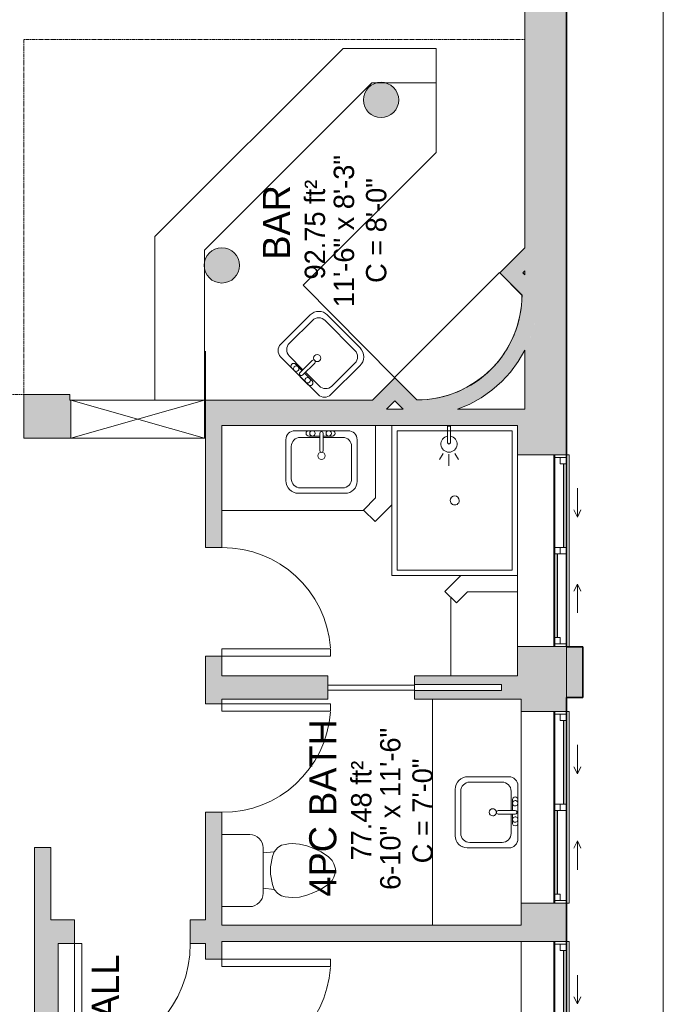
# Model space of a CAD drawing. Header units: inches. Extents: x -268 to 77, y -113 to 756.
# Tile 4 of 5: x -101 to 77, y 165 to 437. Entities that reach past the tile are written whole.
import ezdxf

# ---------------------------------------------------------------- set-up
doc = ezdxf.new("R2010")
doc.units = ezdxf.units.IN
doc.header["$MEASUREMENT"] = 0
doc.linetypes.add('Dash', pattern=[0.23622, 0.11811, -0.11811])
for name, color, linetype, lineweight in [('A-AREA', 32, 'Continuous', 9), ('A-AREA-IDEN', 2, 'Continuous', 9), ('A-COLS', 52, 'Continuous', 9), ('A-DETL', 90, 'Continuous', 9), ('A-DOOR', 31, 'Continuous', 9), ('A-EXTEERIOR SPACES', 90, 'Continuous', 9), ('A-FLOR-LEVL', 51, 'Continuous', 9), ('A-GENM', 13, 'Continuous', 9), ('A-GENM-HDLN', 13, 'Dash', 9), ('A-GLAZ', 151, 'Continuous', 9), ('A-OBJECTS', 90, 'Continuous', 9), ('A-WALL', 90, 'Continuous', 9), ('A-WALL-PATT', 111, 'Continuous', 9), ('P-SANR-FIXT', 6, 'Continuous', 9)]:
    doc.layers.add(name, color=color, linetype=linetype, lineweight=lineweight)
doc.styles.add('Inter_1', font='txt', dxfattribs={"height": 5.625})
doc.styles.add('Inter_B', font='txt', dxfattribs={"height": 7.5})

# ---------------------------------------------------------------- blocks, each defined once
blk = doc.blocks.new('Planitar-Sliding-Double - Default 1-4388548-Lower Floor')
at = {"layer": 'A-GLAZ'}
for p, q in [((-26.5, 3.35), (-26.5, 7.35)), ((-26.5, 7.35), (26.5, 7.35)), ((26.5, 3.35), (26.5, 7.35)), ((26.5, 3.35), (-26.5, 3.35)), ((-26.5, 3.35), (-26.5, -6.9)), ((26.5, 3.35), (-26.5, 3.35)), ((26.5, -6.9), (26.5, 3.35)), ((-26.5, -6.9), (26.5, -6.9))]:
    blk.add_line(p, q, dxfattribs=at)
blk = doc.blocks.new('Plan-Double-Sliding - Default 1-4388551-Lower Floor')
at = {"layer": 'A-GLAZ'}
for p, q in [((-9.25, 3.34375), (-17.25, 3.34375)), ((-9.25, 3.34375), (-11.25, 4.34375)), ((-9.25, 3.34375), (-11.25, 2.34375)), ((9.25, 3.34375), (11.25, 4.34375)), ((9.25, 3.34375), (11.25, 2.34375)), ((9.25, 3.34375), (17.25, 3.34375)), ((26.5, 0.34375), (-26.5, 0.34375)), ((-24, 0.34375), (-0.875, 0.34375)), ((0.875, 0.34375), (25.75, 0.34375)), ((-25.75, -3.15625), (-0.875, -3.15625)), ((0.875, -3.15625), (24, -3.15625)), ((-26.5, -13.15625), (26.5, -13.15625))]:
    blk.add_line(p, q, dxfattribs=at)
at = {"layer": 'A-GLAZ', "lineweight": 18}
for p, q in [((-26.5, 0.34375), (-26.5, -13.15625)), ((-26.5, 0.34375), (-24, 0.34375)), ((-25.75, 0.34375), (-25.75, -3.15625)), ((-24, 0.34375), (-24, -1.40625)), ((-0.875, -3.15625), (-0.875, 0.34375)), ((-0.875, 0.34375), (0.875, 0.34375)), ((0.875, 0.34375), (0.875, -3.15625)), ((25.75, 0.34375), (26.5, 0.34375)), ((25.75, 0.34375), (25.75, -3.15625)), ((26.5, -13.15625), (26.5, 0.34375)), ((-24, -1.40625), (-25.75, -1.40625)), ((0.875, -1.40625), (-0.875, -1.40625)), ((24, -1.40625), (24, -3.15625)), ((25.75, -1.40625), (24, -1.40625)), ((-26.5, -3.15625), (-25.75, -3.15625)), ((-0.875, -3.15625), (0.875, -3.15625)), ((24, -3.15625), (26.5, -3.15625))]:
    blk.add_line(p, q, dxfattribs=at)
at = {"layer": 'A-GLAZ', "lineweight": 25}
for p, q in [((-24, -0.53125), (-0.875, -0.53125)), ((0.875, -2.28125), (24, -2.28125))]:
    blk.add_line(p, q, dxfattribs=at)
blk = doc.blocks.new('Planitar - Single Pocket Door - 2_-0_ x 6_-8_-4260025-Lower Floor')
at = {"layer": 'A-DOOR', "lineweight": 18}
for p, q in [((12, 0.69), (-12, 0.69)), ((-12, 0.69), (-12, -0.69)), ((12, -0.69), (12, 0.69)), ((-12, -0.69), (12, -0.69))]:
    blk.add_line(p, q, dxfattribs=at)
blk = doc.blocks.new('Bath-Showerhead - Default 1-459690-Lower Floor')
at = {"layer": 'P-SANR-FIXT'}
for p, q in [((-0.37, -4.61), (-0.37, 0)), ((-0.37, 0), (0.38, 0)), ((0.38, 0), (0.38, -4.61)), ((-1.58, -7.59), (-2.66, -9.27)), ((0, -7.75), (0, -11)), ((1.58, -7.59), (2.66, -9.27))]:
    blk.add_line(p, q, dxfattribs=at)
for centre, radius, start, end in [((0, -5), 2.25, 100.1075, 270), ((0, -4.61), 0.375, 180, 360), ((0, -5), 2.25, 270, 79.8925)]:
    blk.add_arc(centre, radius, start, end, dxfattribs=at)
blk = doc.blocks.new('Bath-Basin DO NOT USE - 500 x 440mm-2615461-Lower Floor')
at = {"layer": 'P-SANR-FIXT'}
for p, q in [((7.96, 7.09), (-6.72, 7.09)), ((7.96, 7.09), (-6.72, 7.09)), ((3.62, 7.09), (-2.88, 7.09)), ((-2.88, 5.59), (0.12, 5.59)), ((0.12, 6.33), (0.12, 1.59)), ((1.12, 6.33), (1.12, 1.59)), ((1.12, 5.59), (3.62, 5.59)), ((-9.22, 4.59), (-9.22, -6.73)), ((-9.22, 4.59), (-9.22, -6.73)), ((0.12, 5.22), (-5.22, 5.22)), ((6.46, 5.22), (1.12, 5.22)), ((10.46, -6.91), (10.46, 4.59)), ((10.46, -6.91), (10.46, 4.59)), ((-7.72, 2.72), (-7.72, -6.23)), ((8.96, -6.23), (8.96, 2.72)), ((-5.72, -10.23), (7.14, -10.23)), ((-5.72, -10.23), (7.14, -10.23)), ((-5.22, -8.73), (6.46, -8.73))]:
    blk.add_line(p, q, dxfattribs=at)
for centre, radius, start, end in [((-6.72, 4.59), 2.5, 90, 180), ((-6.72, 4.59), 2.5, 90, 180), ((-2.88, 6.34), 0.75, 90, 270), ((-1.88, 6.34), 0.75, 360, 180), ((-1.88, 6.34), 0.75, 180, 0), ((0.62, 6.33), 0.5, 360, 180), ((2.62, 6.34), 0.75, 360, 180), ((2.62, 6.34), 0.75, 180, 360), ((3.62, 6.34), 0.75, 270, 90), ((7.96, 4.59), 2.5, 0, 90), ((7.96, 4.59), 2.5, 360, 90), ((-5.22, 2.72), 2.5, 90, 180), ((6.46, 2.72), 2.5, 0, 90), ((0.62, 0.13), 1, 360, 180), ((0.62, 0.13), 1, 180, 0), ((0.62, 1.59), 0.5, 180, 0), ((-5.72, -6.73), 3.5, 180, 270), ((-5.72, -6.73), 3.5, 180, 270), ((-5.22, -6.23), 2.5, 180, 270), ((6.46, -6.23), 2.5, 270, 0), ((7.14, -6.91), 3.32, 270, 360), ((7.14, -6.91), 3.32, 270, 0)]:
    blk.add_arc(centre, radius, start, end, dxfattribs=at)
blk = doc.blocks.new('Planitar - Single Door_Flush Panel - 2_-6_ x 6_-8_-4264544-Lower Floor')
at = {"layer": 'A-DOOR', "lineweight": 18}
for p, q in [((12.99, 2.25), (12.99, 32.25)), ((15, 32.25), (12.99, 32.25)), ((15, 2.25), (15, 32.25)), ((15, 2.25), (12.99, 2.25))]:
    blk.add_line(p, q, dxfattribs=at)
at = {"layer": 'A-DOOR'}
blk.add_arc((14.77, 2.55), 29.77, 93.991, 180.5775, dxfattribs=at)
blk = doc.blocks.new('Planitar - Single Door_Flush Panel - 2_-6_ x 6_-8_-4264625-Lower Floor')
at = {"layer": 'A-DOOR', "lineweight": 18}
for p, q in [((12.99, -2.25), (12.99, -32.25)), ((15, -2.25), (12.99, -2.25)), ((15, -2.25), (15, -32.25)), ((15, -32.25), (12.99, -32.25))]:
    blk.add_line(p, q, dxfattribs=at)
at = {"layer": 'A-DOOR'}
blk.add_arc((14.77, -2.55), 29.77, 179.4225, 266.009, dxfattribs=at)
blk = doc.blocks.new('Toilet - Default 1-316794-Lower Floor')
at = {"layer": 'P-SANR-FIXT'}
for p, q in [((-9.98, 11.75), (-9.98, 19.46)), ((9.98, 19.46), (9.98, 11.75)), ((6.25, 8.02), (-6.25, 8.02)), ((-4.86, 8.02), (-5.21, 5)), ((-3.84, 5.5), (-5.21, 5)), ((-1, 6), (-3.84, 5.5)), ((1, 6), (-1, 6)), ((3.84, 5.5), (1, 6)), ((5.21, 5), (3.84, 5.5)), ((4.86, 8.02), (5.21, 5)), ((-6.97, 3), (-7.24, 2)), ((-6.4, 4), (-6.97, 3)), ((-5.21, 5), (-6.4, 4)), ((6.4, 4), (5.21, 5)), ((6.97, 3), (6.4, 4)), ((7.24, 2), (6.97, 3)), ((-7.41, 1), (-7.5, 0)), ((-7.5, 0), (-7.33, -1.99)), ((-7.24, 2), (-7.41, 1)), ((7.41, 1), (7.24, 2)), ((7.33, -1.99), (7.5, 0)), ((7.5, 0), (7.41, 1)), ((-7.33, -1.99), (-6.79, -4)), ((6.79, -4), (7.33, -1.99)), ((-6.79, -4), (-6.06, -6)), ((6.06, -6), (6.79, -4)), ((-6.06, -6), (-5.13, -8)), ((-5.13, -8), (-3.74, -10)), ((3.74, -10), (5.13, -8)), ((5.13, -8), (6.06, -6)), ((-3.74, -10), (-2.74, -11)), ((2.74, -11), (3.74, -10)), ((-2.74, -11), (-1.87, -11.5)), ((-1.87, -11.5), (-0.5, -12)), ((-0.5, -12), (0.5, -12)), ((0.5, -12), (1.87, -11.5)), ((1.87, -11.5), (2.74, -11))]:
    blk.add_line(p, q, dxfattribs=at)
for centre, start, end in [((-6.25, 11.75), 180, 270), ((6.25, 11.75), 270, 360)]:
    blk.add_arc(centre, 3.73, start, end, dxfattribs=at)
blk = doc.blocks.new('Planitar - Single Door_Flush Panel - 2_-8_ x 6_-8_-4239218-Lower Floor')
at = {"layer": 'A-DOOR', "lineweight": 18}
for p, q in [((13.99, 3.25), (13.99, 35.25)), ((16, 35.25), (13.99, 35.25)), ((16, 3.25), (16, 35.25)), ((16, 3.25), (13.99, 3.25))]:
    blk.add_line(p, q, dxfattribs=at)
at = {"layer": 'A-DOOR'}
blk.add_arc((15.77, 3.55), 31.77, 93.8608, 180.5412, dxfattribs=at)
blk = doc.blocks.new('Wall Opening - Default 1-4273209-Lower Floor')
at = {"layer": 'A-GENM'}
for p, q in [((18.5, 5.25), (-18.5, -5.25)), ((-18.5, 5.25), (18.5, -5.25))]:
    blk.add_line(p, q, dxfattribs=at)
at = {"layer": 'A-GENM-HDLN'}
for p, q in [((18.5, 5.25), (-18.5, 5.25)), ((-18.5, 5.25), (-18.5, -5.25)), ((18.5, -5.25), (18.5, 5.25)), ((-18.5, -5.25), (18.5, -5.25))]:
    blk.add_line(p, q, dxfattribs=at)
blk = doc.blocks.new('Planitar-Sliding-Double - Default 1-4396300-Lower Floor')
at = {"layer": 'A-GLAZ'}
for p, q in [((-26.5, 2.85), (-26.5, 6.85)), ((-26.5, 6.85), (26.5, 6.85)), ((26.5, 2.85), (26.5, 6.85)), ((26.5, 2.85), (-26.5, 2.85)), ((-26.5, 2.85), (-26.5, -6.4)), ((26.5, 2.85), (-26.5, 2.85)), ((26.5, -6.4), (26.5, 2.85)), ((-26.5, -6.4), (26.5, -6.4))]:
    blk.add_line(p, q, dxfattribs=at)
blk = doc.blocks.new('Bath- Shower - Basin Rectangular - Default 1-4393348-Lower Floor')
at = {"layer": 'P-SANR-FIXT'}
for p, q in [((-15.87, 19.25), (15.88, 19.25)), ((-15.87, -19.25), (-15.87, 19.25)), ((17.38, 20.75), (-1.69, 20.75)), ((15.88, 19.25), (15.88, -19.25)), ((17.38, 1.18), (17.38, 20.75)), ((15.88, -19.25), (-15.87, -19.25))]:
    blk.add_line(p, q, dxfattribs=at)
for start, end in [(360, 180), (180, 360)]:
    blk.add_arc((0, 0.01), 1.25, start, end, dxfattribs=at)
blk = doc.blocks.new('Plan-Double-Sliding - Default 1-4396303-Lower Floor')
at = {"layer": 'A-GLAZ'}
for p, q in [((-9.25, 3.34375), (-17.25, 3.34375)), ((-9.25, 3.34375), (-11.25, 4.34375)), ((-9.25, 3.34375), (-11.25, 2.34375)), ((9.25, 3.34375), (11.25, 4.34375)), ((9.25, 3.34375), (11.25, 2.34375)), ((9.25, 3.34375), (17.25, 3.34375)), ((26.5, 0.34375), (-26.5, 0.34375)), ((-24, 0.34375), (-0.875, 0.34375)), ((0.875, 0.34375), (25.75, 0.34375)), ((-25.75, -3.15625), (-0.875, -3.15625)), ((0.875, -3.15625), (24, -3.15625)), ((-26.5, -12.15625), (26.5, -12.15625))]:
    blk.add_line(p, q, dxfattribs=at)
at = {"layer": 'A-GLAZ', "lineweight": 18}
for p, q in [((-26.5, 0.34375), (-26.5, -12.15625)), ((-26.5, 0.34375), (-24, 0.34375)), ((-25.75, 0.34375), (-25.75, -3.15625)), ((-24, 0.34375), (-24, -1.40625)), ((-0.875, -3.15625), (-0.875, 0.34375)), ((-0.875, 0.34375), (0.875, 0.34375)), ((0.875, 0.34375), (0.875, -3.15625)), ((25.75, 0.34375), (26.5, 0.34375)), ((25.75, 0.34375), (25.75, -3.15625)), ((26.5, -12.15625), (26.5, 0.34375)), ((-24, -1.40625), (-25.75, -1.40625)), ((0.875, -1.40625), (-0.875, -1.40625)), ((24, -1.40625), (24, -3.15625)), ((25.75, -1.40625), (24, -1.40625)), ((-26.5, -3.15625), (-25.75, -3.15625)), ((-0.875, -3.15625), (0.875, -3.15625)), ((24, -3.15625), (26.5, -3.15625))]:
    blk.add_line(p, q, dxfattribs=at)
at = {"layer": 'A-GLAZ', "lineweight": 25}
for p, q in [((-24, -0.53125), (-0.875, -0.53125)), ((0.875, -2.28125), (24, -2.28125))]:
    blk.add_line(p, q, dxfattribs=at)

msp = doc.modelspace()

# ---------------------------------------------------------------- hatches: boundary and pattern name
at = {"layer": 'A-COLS'}
msp.add_hatch(color=8, dxfattribs=at).paths.add_polyline_path([(-45.25, 364.63), (-43.74, 364.86), (-42.38, 365.56), (-41.31, 366.63), (-40.61, 367.99), (-40.38, 369.5), (-40.61, 371.01), (-41.31, 372.37), (-42.38, 373.44), (-43.74, 374.14), (-45.25, 374.38), (-46.76, 374.14), (-48.12, 373.44), (-49.19, 372.37), (-49.89, 371.01), (-50.13, 369.5), (-49.89, 367.99), (-49.19, 366.63), (-48.12, 365.56), (-46.76, 364.86)], flags=0)
at = {"layer": 'A-WALL'}
msp.add_hatch(color=8, dxfattribs=at).paths.add_polyline_path([(-1.25, 410.38), (0.26, 410.61), (1.62, 411.31), (2.69, 412.38), (3.39, 413.74), (3.62, 415.25), (3.39, 416.76), (2.69, 418.12), (1.62, 419.19), (0.26, 419.89), (-1.25, 420.13), (-2.76, 419.89), (-4.12, 419.19), (-5.19, 418.12), (-5.89, 416.76), (-6.13, 415.25), (-5.89, 413.74), (-5.19, 412.38), (-4.12, 411.31), (-2.76, 410.61), (-1.74, 410.45)], flags=0)
at = {"layer": 'A-WALL-PATT'}
for points in [[(50, 327.5), (50, 556.25), (38.5, 556.25), (38.5, 360.57), (41.94, 357.13), (41.22, 353.31), (40.07, 349.59), (38.5, 346.04), (38.5, 327.5), (46.23, 327.5)], [(34.78, 364.29), (38.5, 368.01), (38.5, 374.37), (31.6, 367.47)], [(38.5, 360.57), (38.5, 366.93), (37.96, 367.47), (34.78, 364.29), (37.7, 361.36)], [(7.62, 327.81), (10.75, 327.86), (13.86, 328.21), (16.93, 328.84), (19.92, 329.75), (23.25, 331.15), (26.42, 332.89), (29.37, 334.97), (32.09, 337.35), (34.53, 340.01), (36.68, 342.92), (38.5, 346.04), (39.72, 348.69), (40.7, 351.44), (41.44, 354.26), (41.94, 357.13), (37.7, 361.36), (37.45, 357.57), (36.71, 353.84), (35.49, 350.24), (33.81, 346.83), (31.7, 343.67), (29.19, 340.81), (26.33, 338.3), (23.17, 336.19), (19.76, 334.51), (16.16, 333.29), (12.43, 332.55), (8.64, 332.3), (11.18, 329.75), (7.68, 329.75)], [(-4.26, 325.25), (5.71, 335.22), (2.53, 338.4), (-10.62, 325.25)], [(11.18, 329.75), (5.71, 335.22), (2.53, 332.04), (4.82, 329.75), (7.68, 329.75)], [(-87.25, 321.75), (-87.25, 333.75), (-100, 333.75), (-100, 321.75), (-97.68, 321.75)], [(-25.72, 325.25), (-10.62, 325.25), (-3.62, 332.25), (-45.25, 332.25), (-45.25, 325.25)], [(22.24, 325.25), (36.5, 325.25), (36.5, 327.5), (38.5, 327.5), (38.5, 329.75), (19.92, 329.75), (16.93, 328.84), (13.86, 328.21), (10.75, 327.86), (7.62, 327.81), (7.68, 329.75), (0.24, 329.75), (-4.26, 325.25), (-1.74, 325.25)], [(54.5, 250), (54.5, 264), (37.5, 264), (37.5, 250), (50, 250)], [(-92.5, 185.25), (-92.5, 208.5), (-97, 208.5), (-97, 185.25)], [(-90.5, 143.5), (-90.5, 185.25), (-97, 185.25), (-97, 143.5), (-96.75, 143.5)], [(37.5, 182.5), (37.5, 187), (-45.25, 187), (-45.25, 182.5), (-1.74, 182.5)]]:
    msp.add_hatch(color=9, dxfattribs=at).paths.add_polyline_path(points, flags=0)
h = msp.add_hatch(color=9, dxfattribs=at)
h.paths.add_polyline_path([(-87, 321.75), (-87, 332.25), (-87.25, 332.25), (-87.25, 321.75)], flags=0)
h.paths.add_polyline_path([(-49.75, 321.75), (-49.75, 332.25), (-50, 332.25), (-50, 321.75)], flags=0)
h = msp.add_hatch(color=9, dxfattribs=at)
h.paths.add_polyline_path([(-49.75, 143), (-45.25, 143), (-45.25, 147.59), (-49.75, 147.59)], flags=0)
h.paths.add_polyline_path([(-49.71, 177.59), (-45.25, 177.59), (-45.25, 218.25), (-49.75, 218.25), (-49.75, 177.59)], flags=0)
h.paths.add_polyline_path([(-45.25, 248.25), (-45.25, 261.44), (-49.75, 261.44), (-49.75, 248.25)], flags=0)
h.paths.add_polyline_path([(-45.25, 291.44), (-45.25, 332.25), (-49.75, 332.25), (-49.75, 291.44)], flags=0)
h = msp.add_hatch(color=9, dxfattribs=at)
h.paths.add_polyline_path([(36.5, 256), (37.5, 256), (37.5, 264), (50, 264), (49.97, 264.12), (36.5, 264.12), (36.5, 260.17)], flags=0)
h.paths.add_polyline_path([(50, 317.12), (50, 327.5), (36.5, 327.5), (36.5, 317.12), (46.75, 317.12)], flags=0)
h = msp.add_hatch(color=9, dxfattribs=at)
h.paths.add_polyline_path([(8, 249.5), (37.5, 249.5), (37.5, 256), (8, 256), (8, 253.56), (32, 253.56), (32, 251.94), (8, 251.94)], flags=0)
h.paths.add_polyline_path([(-16, 249.5), (-16, 256), (-45.25, 256), (-45.25, 249.5)], flags=0)
h = msp.add_hatch(color=9, dxfattribs=at)
h.paths.add_polyline_path([(50, 182.5), (50, 193.13), (37.5, 193.13), (37.5, 182.5), (46.75, 182.5)], flags=0)
h.paths.add_polyline_path([(37.5, 246.13), (50, 246.13), (50, 250), (37.5, 250), (37.5, 249.5)], flags=0)
h = msp.add_hatch(color=9, dxfattribs=at)
h.paths.add_polyline_path([(-90.5, 182), (-85.97, 182), (-85.97, 188.5), (-92.5, 188.5), (-92.5, 185.25), (-90.5, 185.25)], flags=0)
h.paths.add_polyline_path([(-53.97, 182), (-49.75, 182), (-49.75, 188.5), (-53.97, 188.5)], flags=0)

# ---------------------------------------------------------------- linework, layer by layer
at = {"layer": 'A-AREA', "linetype": 'Dash'}
for p, q in [((-100, 333.75), (-100, 432)), ((-100, 432), (38.5, 432)), ((-100, 333.75), (-228.75, 333.75))]:
    msp.add_line(p, q, dxfattribs=at)
at = {"layer": 'A-COLS'}
for start, end in [(360, 180), (180, 360)]:
    msp.add_arc((-45.25, 369.5), 4.88, start, end, dxfattribs=at)
at = {"layer": 'A-DETL', "lineweight": 35}
for p, q in [((50, 556.25), (50, 264)), ((50, 264), (54.5, 264)), ((54.5, 264), (54.5, 250)), ((54.5, 250), (50, 250)), ((50, 250), (50, -112.75))]:
    msp.add_line(p, q, dxfattribs=at)
at = {"layer": 'A-EXTEERIOR SPACES'}
for p, q in [((50, 46.97), (50, 481.75)), ((76.75, 481.75), (76.75, 46.97))]:
    msp.add_line(p, q, dxfattribs=at)
at = {"layer": 'A-FLOR-LEVL'}
for p, q in [((76.75, 481.43), (76.75, 46.97)), ((50, 264.12), (50, 246.13)), ((50, 193.13), (50, 182.5))]:
    msp.add_line(p, q, dxfattribs=at)
at = {"layer": 'A-OBJECTS'}
for p, q in [((-11.75, 429.5), (-63.75, 377.5)), ((14, 429.5), (-11.75, 429.5)), ((14, 420), (14, 429.5)), ((-3.75, 420), (-50, 373.75)), ((14, 420), (-3.75, 420)), ((14, 400.75), (14, 420)), ((-22.75, 364), (14, 400.75)), ((-63.75, 377.5), (-63.75, 332.25)), ((-50, 373.75), (-50, 332.25)), ((31.5, 367.5), (2.5, 338.5)), ((37.7, 361.3), (31.56, 367.44)), ((2.5, 338.5), (-22.75, 364)), ((-49.75, 321.75), (-49.75, 345.75)), ((2.53, 338.4), (-3.62, 332.25)), ((2.53, 338.4), (8.64, 332.3)), ((-63.75, 332.25), (-3.62, 332.25)), ((-45.25, 325.25), (-45.25, 301.75)), ((-2.75, 325.25), (-45.25, 325.25)), ((-2.75, 305.18), (-2.75, 325.25)), ((-6.18, 301.75), (-2.75, 305.18)), ((-45.25, 301.75), (-6.18, 301.75)), ((18, 256), (18, 277.75)), ((18, 277.75), (19.59, 276.16)), ((19.59, 276.16), (22.68, 279.25)), ((22.68, 279.25), (36.5, 279.25)), ((36.5, 279.25), (36.5, 256)), ((36.5, 256), (18, 256)), ((13, 249.5), (13, 187)), ((37.5, 249.5), (13, 249.5)), ((37.5, 187), (37.5, 249.5)), ((13, 187), (37.5, 187))]:
    msp.add_line(p, q, dxfattribs=at)
msp.add_arc((8.7, 361.3), 29, 269.8655, 360, dxfattribs=at)
at = {"layer": 'A-WALL'}
for p, q in [((38.5, 560.75), (38.5, 374.37)), ((50, 317.12), (50, 556.25)), ((38.5, 374.37), (31.6, 367.47)), ((37.96, 367.47), (38.5, 368.01)), ((38.5, 368.01), (38.5, 366.93)), ((31.6, 367.47), (37.7, 361.36)), ((38.5, 366.93), (37.96, 367.47)), ((38.5, 346.04), (38.5, 329.75)), ((2.53, 338.4), (-3.62, 332.25)), ((8.64, 332.3), (2.53, 338.4)), ((-87.25, 333.75), (-100, 333.75)), ((-100, 333.75), (-100, 321.75)), ((-87.25, 332.25), (-87.25, 333.75)), ((-3.62, 332.25), (-87.25, 332.25)), ((-87, 321.75), (-87, 332.25)), ((-50, 332.25), (-50, 321.75)), ((0.24, 329.75), (2.53, 332.04)), ((4.82, 329.75), (0.24, 329.75)), ((2.53, 332.04), (4.82, 329.75)), ((38.5, 329.75), (19.92, 329.75)), ((-45.25, 325.25), (36.5, 325.25)), ((-45.25, 291.44), (-45.25, 325.25)), ((-2.75, 305.18), (-2.75, 325.25)), ((1.75, 325.25), (1.75, 303.32)), ((36.5, 325.25), (36.5, 317.12)), ((-49.75, 321.75), (-100, 321.75)), ((-49.75, 321.75), (-49.75, 291.44)), ((-6.09, 301.84), (-2.75, 305.18)), ((1.75, 303.32), (-2.91, 298.66)), ((-2.91, 298.66), (-6.09, 301.84)), ((-49.75, 291.44), (-45.25, 291.44)), ((16.41, 279.34), (20.82, 283.75)), ((20.82, 283.75), (36.5, 283.75)), ((19.59, 276.16), (16.41, 279.34)), ((22.68, 279.25), (19.59, 276.16)), ((36.5, 279.25), (22.68, 279.25)), ((36.5, 264.12), (36.5, 256)), ((50, 264), (50, 264.12)), ((-45.25, 261.44), (-49.75, 261.44)), ((-49.75, 261.44), (-49.75, 248.25)), ((-45.25, 256), (-45.25, 261.44)), ((54.5, 264), (50, 264)), ((54.5, 250), (54.5, 264)), ((-16, 256), (-45.25, 256)), ((-16, 253.44), (-16, 256)), ((36.5, 256), (8, 256)), ((8, 256), (8, 253.56)), ((8, 253.56), (32, 253.56)), ((32, 253.56), (32, 251.94)), ((-16, 249.5), (-16, 252.06)), ((32, 251.94), (8, 251.94)), ((8, 251.94), (8, 249.5)), ((-49.75, 248.25), (-45.25, 248.25)), ((-45.25, 249.5), (-16, 249.5)), ((-45.25, 248.25), (-45.25, 249.5)), ((8, 249.5), (37.5, 249.5)), ((37.5, 249.5), (37.5, 246.13)), ((50, 250), (54.5, 250)), ((50, 246.13), (50, 250)), ((-45.25, 218.25), (-49.75, 218.25)), ((-49.75, 218.25), (-49.75, 188.5)), ((-45.25, 187), (-45.25, 218.25)), ((-92.5, 208.5), (-97, 208.5)), ((-97, 208.5), (-97, 143.5)), ((-92.5, 188.5), (-92.5, 208.5)), ((37.5, 193.13), (37.5, 187)), ((50, 182.5), (50, 193.13)), ((-85.97, 188.5), (-92.5, 188.5)), ((-85.97, 182), (-85.97, 188.5)), ((-49.75, 188.5), (-53.97, 188.5)), ((-53.97, 188.5), (-53.97, 182)), ((37.5, 187), (-45.25, 187)), ((-45.25, 182.5), (37.5, 182.5)), ((-45.25, 177.59), (-45.25, 182.5)), ((-90.5, 143.5), (-90.5, 182)), ((-90.5, 182), (-85.97, 182)), ((-53.97, 182), (-49.75, 182)), ((-49.75, 182), (-49.75, 177.59)), ((-49.75, 177.59), (-45.25, 177.59))]:
    msp.add_line(p, q, dxfattribs=at)
at = {"layer": 'A-WALL', "flags": 128}
msp.add_lwpolyline([(19.92, 329.75), (23.25, 331.15), (26.42, 332.89), (29.37, 334.97), (32.09, 337.35), (34.53, 340.01), (36.68, 342.92), (38.5, 346.04)], dxfattribs=at)
at = {"layer": 'A-WALL'}
for centre, radius, start, end in [((-1.25, 415.25), 4.88, 360, 180), ((-1.25, 415.25), 4.88, 180, 360), ((8.64, 361.36), 29.07, 270, 0)]:
    msp.add_arc(centre, radius, start, end, dxfattribs=at)

# ---------------------------------------------------------------- block references
at = {"layer": 'A-DOOR'}
for name, p, rotation in [('Planitar - Single Door_Flush Panel - 2_-6_ x 6_-8_-4264544-Lower Floor', (-47.5, 276.44), 269.9999999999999), ('Planitar - Single Door_Flush Panel - 2_-6_ x 6_-8_-4264625-Lower Floor', (-47.5, 233.25), 89.99999999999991), ('Planitar - Single Door_Flush Panel - 2_-8_ x 6_-8_-4239218-Lower Floor', (-69.97, 185.25), 180), ('Planitar - Single Door_Flush Panel - 2_-6_ x 6_-8_-4264625-Lower Floor', (-47.5, 162.59), 89.99999999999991)]:
    msp.add_blockref(name, p, dxfattribs=dict(at, rotation=rotation))
msp.add_blockref('Planitar - Single Pocket Door - 2_-0_ x 6_-8_-4260025-Lower Floor', (-4, 252.75), dxfattribs=at)
at = {"layer": 'A-GENM', "rotation": 180}
msp.add_blockref('Wall Opening - Default 1-4273209-Lower Floor', (-68.5, 327), dxfattribs=at)
at = {"layer": 'A-GLAZ'}
for name, p, rotation in [('Plan-Double-Sliding - Default 1-4388551-Lower Floor', (49.66, 290.62), 269.9999999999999), ('Planitar-Sliding-Double - Default 1-4388548-Lower Floor', (43.4, 290.62), 269.9999999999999), ('Planitar-Sliding-Double - Default 1-4396300-Lower Floor', (43.9, 219.62), 270), ('Plan-Double-Sliding - Default 1-4396303-Lower Floor', (49.66, 219.62), 270), ('Planitar-Sliding-Double - Default 1-4396300-Lower Floor', (43.9, 156), 270), ('Plan-Double-Sliding - Default 1-4396303-Lower Floor', (49.66, 156), 270)]:
    msp.add_blockref(name, p, dxfattribs=dict(at, rotation=rotation))
at = {"layer": 'P-SANR-FIXT'}
for name, p, rotation in [('Bath-Basin DO NOT USE - 500 x 440mm-2615461-Lower Floor', (-18.35, 343.53), 134.7177570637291), ('Bath- Shower - Basin Rectangular - Default 1-4393348-Lower Floor', (19.13, 304.5), 180), ('Bath-Basin DO NOT USE - 500 x 440mm-2615461-Lower Floor', (29.49, 218.87), 269.9999999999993), ('Toilet - Default 1-316794-Lower Floor', (-25.79, 202.15), 89.9999999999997)]:
    msp.add_blockref(name, p, dxfattribs=dict(at, rotation=rotation))
for name, p in [('Bath-Showerhead - Default 1-459690-Lower Floor', (17.53, 325.08)), ('Bath-Basin DO NOT USE - 500 x 440mm-2615461-Lower Floor', (-18.33, 316.7))]:
    msp.add_blockref(name, p, dxfattribs=at)

# ---------------------------------------------------------------- texts
at = {"layer": 'A-AREA-IDEN', "attachment_point": 1, "rotation": 90}
for s, insert, char_height, width, style in [('11\'-6" x 8\'-3"', (-14.33, 357.94), 5.625, 56.8125, 'Inter_1'), ('92.75 ft²', (-22.35, 365.59), 5.625, 38.2537, 'Inter_1'), ('C = 8\'-0"', (-5.41, 364.65), 5.625, 40.5262, 'Inter_1'), ('BAR', (-33.91, 371.07), 7.5, 24.9975, 'Inter_B'), ('6-10" x 11\'-6"', (-1.51, 196.79), 5.625, 57.9487, 'Inter_1'), ('4PC BATH', (-21.1, 194.93), 7.5, 62.4937, 'Inter_B'), ('77.48 ft²', (-9.53, 204.92), 5.625, 38.2537, 'Inter_1'), ('C = 7\'-0"', (7.41, 204.14), 5.625, 40.1475, 'Inter_1'), ('HALL', (-81.18, 153.83), 7.5, 31.815, 'Inter_B')]:
    msp.add_mtext(s, dxfattribs=dict(at, insert=insert, char_height=char_height, width=width, style=style))

doc.saveas('drawing.dxf')
